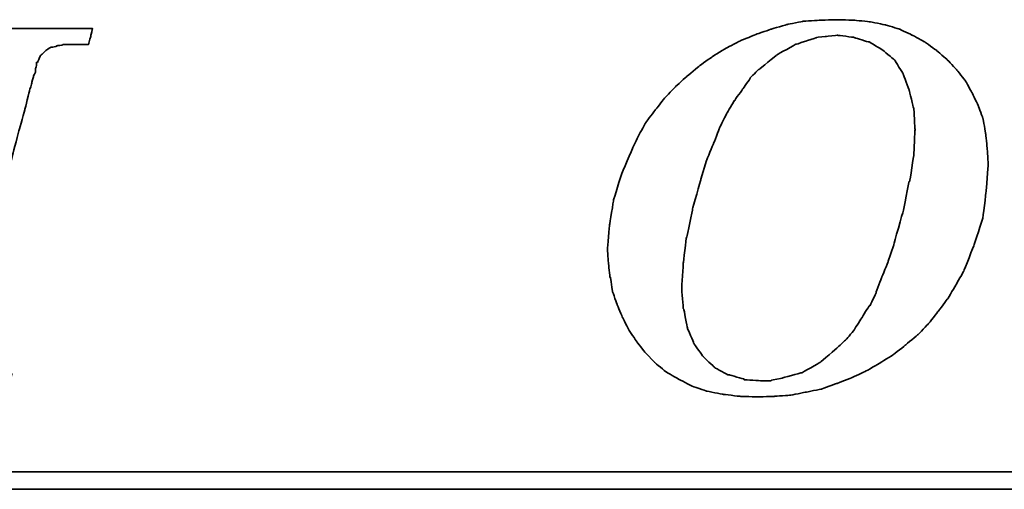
# Model space of a CAD drawing. Header units: millimetres. Extents: x 298 to 537, y -79 to -4.
# Tile 33 of 51: x 473.03 to 477.18, y -56.47 to -54.49. Entities that reach past the tile are written whole.
import ezdxf

# ---------------------------------------------------------------- set-up
doc = ezdxf.new("R2010")
doc.units = ezdxf.units.MM
doc.header["$LTSCALE"] = 0.1
doc.layers.add('DIM', color=4, linetype='CONTINUOUS')
doc.layers.add('layer 1', color=7, linetype='CONTINUOUS')

# ---------------------------------------------------------------- blocks, each defined once
blk = doc.blocks.new('TBI MOTION logo(完整正式版)')
at = {"layer": 'layer 1', "color": 22, "lineweight": 35}
for points, knots in [([(-11.34375, -6.98375), (-11.34375, -6.98375), (-10.91375, -7.43875), (-10.91375, -7.43875), (-10.91375, -7.43875), (-10.91375, -7.43875), (-10.38625, -7.87125), (-10.38625, -7.87125), (-10.38625, -7.87125), (-10.38625, -7.87125), (-9.81125, -8.20375), (-9.81125, -8.20375), (-9.81125, -8.20375), (-9.81125, -8.20375), (-9.21125, -8.51875), (-9.21125, -8.51875), (-9.21125, -8.51875), (-9.21125, -8.51875), (-8.51625, -8.75875), (-8.51625, -8.75875), (-8.51625, -8.75875), (-8.51625, -8.75875), (-7.77125, -8.90375), (-7.77125, -8.90375), (-7.77125, -8.90375), (-7.77125, -8.90375), (-6.97875, -8.99875), (-6.97875, -8.99875), (-6.97875, -8.99875), (-6.97875, -8.99875), (-6.14125, -9.02375), (-6.14125, -9.02375), (-6.14125, -9.02375), (-6.14125, -9.02375), (-5.37125, -8.99875), (-5.37125, -8.99875), (-5.37125, -8.99875), (-5.37125, -8.99875), (-4.65375, -8.94875), (-4.65375, -8.94875), (-4.65375, -8.94875), (-4.65375, -8.94875), (-3.93375, -8.80625), (-3.93375, -8.80625), (-3.93375, -8.80625), (-3.93375, -8.80625), (-3.21375, -8.66375), (-3.21375, -8.66375), (-3.21375, -8.66375), (-3.21375, -8.66375), (-2.49375, -8.39875), (-2.49375, -8.39875), (-2.49375, -8.39875), (-2.49375, -8.39875), (-1.79875, -8.13375), (-1.79875, -8.13375), (-1.79875, -8.13375), (-1.79875, -8.13375), (-1.17375, -7.84375), (-1.17375, -7.84375), (-1.17375, -7.84375), (-1.17375, -7.84375), (-0.52375, -7.46375), (-0.52375, -7.46375), (-0.52375, -7.46375), (-0.52375, -7.46375), (0.10124, -7.07875), (0.10124, -7.07875), (0.10124, -7.07875), (0.10124, -7.07875), (0.67625, -6.62375), (0.67625, -6.62375), (0.67625, -6.62375), (0.67625, -6.62375), (1.24874, -6.14375), (1.24874, -6.14375), (1.24874, -6.14375), (1.24874, -6.14375), (1.72874, -5.64125), (1.72874, -5.64125), (1.72874, -5.64125), (1.72874, -5.64125), (2.18624, -5.06375), (2.18624, -5.06375), (2.18624, -5.06375), (2.18624, -5.06375), (2.61625, -4.48874), (2.61625, -4.48874), (2.61625, -4.48874), (2.61625, -4.48874), (3.00125, -3.83874), (3.00125, -3.83874), (3.00125, -3.83874), (3.00125, -3.83874), (3.36124, -3.21374), (3.36124, -3.21374), (3.36124, -3.21374), (3.36124, -3.21374), (3.84374, -1.99125), (3.84374, -1.99125), (3.84374, -1.99125), (3.84374, -1.99125), (4.22625, -0.81875), (4.22625, -0.81875), (4.22625, -0.81875), (4.22625, -0.81875), (4.39125, 0.45624), (4.39125, 0.45624), (4.39125, 0.45624), (4.39125, 0.45624), (4.48874, 1.70124), (4.48874, 1.70124), (4.48874, 1.70124), (4.48874, 1.70124), (4.43874, 2.44625), (4.43874, 2.44625), (4.43874, 2.44625), (4.43874, 2.44625), (4.36874, 3.14125), (4.36874, 3.14125), (4.36874, 3.14125), (4.36874, 3.14125), (4.25125, 3.81125), (4.25125, 3.81125), (4.25125, 3.81125), (4.25125, 3.81125), (4.03124, 4.41125), (4.03124, 4.41125), (4.03124, 4.41125), (4.03124, 4.41125), (3.74374, 5.01125), (3.74374, 5.01125), (3.74374, 5.01125), (3.74374, 5.01125), (3.43124, 5.58875), (3.43124, 5.58875), (3.43124, 5.58875), (3.43124, 5.58875), (3.02625, 6.09125), (3.02625, 6.09125), (3.02625, 6.09125), (3.02625, 6.09125), (2.59374, 6.54875), (2.59374, 6.54875), (2.59374, 6.54875), (2.59374, 6.54875), (2.09124, 6.98125), (2.09124, 6.98125), (2.09124, 6.98125), (2.09124, 6.98125), (1.56124, 7.36625), (1.56124, 7.36625), (1.56124, 7.36625), (1.56124, 7.36625), (0.98624, 7.67625), (0.98624, 7.67625), (0.98624, 7.67625), (0.98624, 7.67625), (0.38624, 7.96375), (0.38624, 7.96375), (0.38624, 7.96375), (0.38624, 7.96375), (-0.25875, 8.15625), (-0.25875, 8.15625), (-0.25875, 8.15625), (-0.25875, 8.15625), (-0.98125, 8.30125), (-0.98125, 8.30125), (-0.98125, 8.30125), (-0.98125, 8.30125), (-1.70124, 8.37125), (-1.70124, 8.37125), (-1.70124, 8.37125), (-1.70124, 8.37125), (-2.49375, 8.39624), (-2.49375, 8.39624), (-2.49375, 8.39624), (-2.49375, 8.39624), (-3.28625, 8.37125), (-3.28625, 8.37125), (-3.28625, 8.37125), (-3.28625, 8.37125), (-4.05125, 8.32125), (-4.05125, 8.32125), (-4.05125, 8.32125), (-4.05125, 8.32125), (-4.77375, 8.18125), (-4.77375, 8.18125), (-4.77375, 8.18125), (-4.77375, 8.18125), (-5.51625, 7.96375), (-5.51625, 7.96375), (-5.51625, 7.96375), (-5.51625, 7.96375), (-6.21125, 7.72625), (-6.21125, 7.72625), (-6.21125, 7.72625), (-6.21125, 7.72625), (-6.92875, 7.43625), (-6.92875, 7.43625), (-6.92875, 7.43625), (-6.92875, 7.43625), (-7.57875, 7.10125), (-7.57875, 7.10125), (-7.57875, 7.10125), (-7.57875, 7.10125), (-8.24875, 6.69125), (-8.24875, 6.69125), (-8.24875, 6.69125), (-8.24875, 6.69125), (-8.84875, 6.26125), (-8.84875, 6.26125), (-8.84875, 6.26125), (-8.84875, 6.26125), (-9.42625, 5.78125), (-9.42625, 5.78125), (-9.42625, 5.78125), (-9.42625, 5.78125), (-9.95375, 5.30125), (-9.95375, 5.30125), (-9.95375, 5.30125), (-9.95375, 5.30125), (-10.43375, 4.79624), (-10.43375, 4.79624), (-10.43375, 4.79624), (-10.43375, 4.79624), (-10.88875, 4.22125), (-10.88875, 4.22125), (-10.88875, 4.22125), (-10.88875, 4.22125), (-11.29875, 3.69375), (-11.29875, 3.69375), (-11.29875, 3.69375), (-11.29875, 3.69375), (-11.63375, 3.09125), (-11.63375, 3.09125), (-11.63375, 3.09125), (-11.63375, 3.09125), (-11.91875, 2.49625), (-11.91875, 2.49625), (-11.91875, 2.49625), (-11.91875, 2.49625), (-12.44875, 1.24625), (-12.44875, 1.24625), (-12.44875, 1.24625), (-12.44875, 1.24625), (-12.80875, 0.06874), (-12.80875, 0.06874), (-12.80875, 0.06874), (-12.80875, 0.06874), (-12.99875, -1.07875), (-12.99875, -1.07875), (-12.99875, -1.07875), (-12.99875, -1.07875), (-13.09375, -2.18375), (-13.09375, -2.18375), (-13.09375, -2.18375), (-13.09375, -2.18375), (-13.04875, -2.85375), (-13.04875, -2.85375), (-13.04875, -2.85375), (-13.04875, -2.85375), (-12.97375, -3.50375), (-12.97375, -3.50375), (-12.97375, -3.50375), (-12.97375, -3.50375), (-12.95375, -3.50375), (-12.95375, -3.50375), (-12.95375, -3.50375), (-12.95375, -3.50375), (-12.85375, -4.17375), (-12.85375, -4.17375), (-12.85375, -4.17375), (-12.85375, -4.17375), (-12.63875, -4.77624), (-12.63875, -4.77624), (-12.63875, -4.77624), (-12.63875, -4.77624), (-12.39875, -5.35125), (-12.39875, -5.35125), (-12.39875, -5.35125), (-12.39875, -5.35125), (-12.11375, -5.92875), (-12.11375, -5.92875), (-12.11375, -5.92875), (-12.11375, -5.92875), (-11.75375, -6.45375), (-11.75375, -6.45375), (-11.75375, -6.45375), (-11.75375, -6.45375), (-11.34375, -6.98375), (-11.34375, -6.98375)], [0, 0, 0, 0, 0.01369863, 0.01369863, 0.01369863, 0.01369864, 0.02739726, 0.02739726, 0.02739726, 0.02739727, 0.04109589, 0.04109589, 0.04109589, 0.0410959, 0.05479452, 0.05479452, 0.05479452, 0.05479453, 0.06849315, 0.06849315, 0.06849315, 0.06849316, 0.08219178, 0.08219178, 0.08219178, 0.08219179, 0.09589041, 0.09589041, 0.09589041, 0.09589042, 0.10958904, 0.10958904, 0.10958904, 0.10958905, 0.12328767, 0.12328767, 0.12328767, 0.12328768, 0.1369863, 0.1369863, 0.1369863, 0.13698631, 0.15068493, 0.15068493, 0.15068493, 0.15068494, 0.16438356, 0.16438356, 0.16438356, 0.16438357, 0.17808219, 0.17808219, 0.17808219, 0.1780822, 0.19178082, 0.19178082, 0.19178082, 0.19178083, 0.20547945, 0.20547945, 0.20547945, 0.20547946, 0.21917808, 0.21917808, 0.21917808, 0.21917809, 0.23287671, 0.23287671, 0.23287671, 0.23287672, 0.24657534, 0.24657534, 0.24657534, 0.24657535, 0.26027397, 0.26027397, 0.26027397, 0.26027398, 0.2739726, 0.2739726, 0.2739726, 0.27397261, 0.28767123, 0.28767123, 0.28767123, 0.28767124, 0.30136986, 0.30136986, 0.30136986, 0.30136987, 0.31506849, 0.31506849, 0.31506849, 0.3150685, 0.32876712, 0.32876712, 0.32876712, 0.32876713, 0.34246575, 0.34246575, 0.34246575, 0.34246576, 0.35616438, 0.35616438, 0.35616438, 0.35616439, 0.36986301, 0.36986301, 0.36986301, 0.36986302, 0.38356164, 0.38356164, 0.38356164, 0.38356165, 0.39726027, 0.39726027, 0.39726027, 0.39726028, 0.4109589, 0.4109589, 0.4109589, 0.41095891, 0.42465753, 0.42465753, 0.42465753, 0.42465754, 0.43835616, 0.43835616, 0.43835616, 0.43835617, 0.45205479, 0.45205479, 0.45205479, 0.4520548, 0.46575342, 0.46575342, 0.46575342, 0.46575343, 0.47945205, 0.47945205, 0.47945205, 0.47945206, 0.49315068, 0.49315068, 0.49315068, 0.49315069, 0.50684932, 0.50684932, 0.50684932, 0.50684933, 0.52054795, 0.52054795, 0.52054795, 0.52054796, 0.53424658, 0.53424658, 0.53424658, 0.53424659, 0.54794521, 0.54794521, 0.54794521, 0.54794522, 0.56164384, 0.56164384, 0.56164384, 0.56164385, 0.57534247, 0.57534247, 0.57534247, 0.57534248, 0.5890411, 0.5890411, 0.5890411, 0.58904111, 0.60273973, 0.60273973, 0.60273973, 0.60273974, 0.61643836, 0.61643836, 0.61643836, 0.61643837, 0.63013699, 0.63013699, 0.63013699, 0.630137, 0.64383562, 0.64383562, 0.64383562, 0.64383563, 0.65753425, 0.65753425, 0.65753425, 0.65753426, 0.67123288, 0.67123288, 0.67123288, 0.67123289, 0.68493151, 0.68493151, 0.68493151, 0.68493152, 0.69863014, 0.69863014, 0.69863014, 0.69863015, 0.71232877, 0.71232877, 0.71232877, 0.71232878, 0.7260274, 0.7260274, 0.7260274, 0.72602741, 0.73972603, 0.73972603, 0.73972603, 0.73972604, 0.75342466, 0.75342466, 0.75342466, 0.75342467, 0.76712329, 0.76712329, 0.76712329, 0.7671233, 0.78082192, 0.78082192, 0.78082192, 0.78082193, 0.79452055, 0.79452055, 0.79452055, 0.79452056, 0.80821918, 0.80821918, 0.80821918, 0.80821919, 0.82191781, 0.82191781, 0.82191781, 0.82191782, 0.83561644, 0.83561644, 0.83561644, 0.83561645, 0.84931507, 0.84931507, 0.84931507, 0.84931508, 0.8630137, 0.8630137, 0.8630137, 0.86301371, 0.87671233, 0.87671233, 0.87671233, 0.87671234, 0.89041096, 0.89041096, 0.89041096, 0.89041097, 0.90410959, 0.90410959, 0.90410959, 0.9041096, 0.91780822, 0.91780822, 0.91780822, 0.91780823, 0.93150685, 0.93150685, 0.93150685, 0.93150686, 0.94520548, 0.94520548, 0.94520548, 0.94520549, 0.95890411, 0.95890411, 0.95890411, 0.95890412, 0.97260274, 0.97260274, 0.97260274, 0.97260275, 0.98630137, 0.98630137, 0.98630137, 0.98630138, 1, 1, 1, 1]), ([(-40.59125, -7.94375), (-40.59125, -7.94375), (-40.97375, -7.94375), (-40.97375, -7.94375), (-40.97375, -7.94375), (-40.97375, -7.94375), (-41.38125, -7.94375), (-41.38125, -7.94375), (-41.38125, -7.94375), (-41.38125, -7.94375), (-41.54875, -7.94375), (-41.54875, -7.94375), (-41.54875, -7.94375), (-41.54875, -7.94375), (-41.59875, -7.94375), (-41.59875, -7.94375), (-41.59875, -7.94375), (-41.59875, -7.94375), (-41.88375, -7.94375), (-41.88375, -7.94375), (-41.88375, -7.94375), (-41.88375, -7.94375), (-41.90875, -7.91875), (-41.90875, -7.91875), (-41.90875, -7.91875), (-41.90875, -7.91875), (-42.19875, -7.87125), (-42.19875, -7.87125), (-42.19875, -7.87125), (-42.19875, -7.87125), (-42.43875, -7.82375), (-42.43875, -7.82375), (-42.43875, -7.82375), (-42.43875, -7.82375), (-42.45875, -7.82375), (-42.45875, -7.82375), (-42.45875, -7.82375), (-42.45875, -7.82375), (-42.48625, -7.82375), (-42.48625, -7.82375), (-42.48625, -7.82375), (-42.48625, -7.82375), (-42.67625, -7.72375), (-42.67625, -7.72375), (-42.67625, -7.72375), (-42.67625, -7.72375), (-42.70125, -7.70375), (-42.70125, -7.70375), (-42.70125, -7.70375), (-42.70125, -7.70375), (-42.72375, -7.67875), (-42.72375, -7.67875), (-42.72375, -7.67875), (-42.72375, -7.67875), (-42.86875, -7.48875), (-42.86875, -7.48875), (-42.86875, -7.48875), (-42.86875, -7.48875), (-42.89375, -7.43875), (-42.89375, -7.43875), (-42.89375, -7.43875), (-42.89375, -7.43875), (-42.91875, -7.38875), (-42.91875, -7.38875), (-42.91875, -7.38875), (-42.91875, -7.38875), (-42.93875, -7.12875), (-42.93875, -7.12875), (-42.93875, -7.12875), (-42.93875, -7.12875), (-42.96375, -7.10375), (-42.96375, -7.10375), (-42.96375, -7.10375), (-42.96375, -7.10375), (-42.96375, -7.05375), (-42.96375, -7.05375), (-42.96375, -7.05375), (-42.96375, -7.05375), (-42.96375, -7.00875), (-42.96375, -7.00875), (-42.96375, -7.00875), (-42.96375, -7.00875), (-42.91875, -6.69625), (-42.91875, -6.69625), (-42.91875, -6.69625), (-42.91875, -6.69625), (-42.91875, -6.62375), (-42.91875, -6.62375), (-42.91875, -6.62375), (-42.91875, -6.62375), (-42.91875, -6.59625), (-42.91875, -6.59625), (-42.91875, -6.59625), (-42.91875, -6.59625), (-42.91875, -6.57375), (-42.91875, -6.57375), (-42.91875, -6.57375), (-42.91875, -6.57375), (-42.91875, -6.52875), (-42.91875, -6.52875), (-42.91875, -6.52875), (-42.91875, -6.52875), (-42.89375, -6.50375), (-42.89375, -6.50375), (-42.89375, -6.50375), (-42.89375, -6.50375), (-42.84375, -6.38375), (-42.84375, -6.38375), (-42.84375, -6.38375), (-42.84375, -6.38375), (-42.84375, -6.35875), (-42.84375, -6.35875), (-42.84375, -6.35875), (-42.84375, -6.35875), (-42.74625, -6.14375), (-42.74625, -6.14375), (-42.74625, -6.14375), (-42.74625, -6.14375), (-42.70125, -5.85375), (-42.70125, -5.85375), (-42.70125, -5.85375), (-42.70125, -5.85375), (-42.60375, -5.47125), (-42.60375, -5.47125), (-42.60375, -5.47125), (-42.60375, -5.47125), (-42.60375, -5.44875), (-42.60375, -5.44875), (-42.60375, -5.44875), (-42.60375, -5.44875), (-42.38875, -4.67875), (-42.38875, -4.67875), (-42.38875, -4.67875), (-42.38875, -4.67875), (-42.36375, -4.65375), (-42.36375, -4.65375), (-42.36375, -4.65375), (-42.36375, -4.65375), (-42.12375, -3.69625), (-42.12375, -3.69625), (-42.12375, -3.69625), (-42.12375, -3.69625), (-42.12375, -3.67374), (-42.12375, -3.67374), (-42.12375, -3.67374), (-42.12375, -3.67374), (-41.78875, -2.59374), (-41.78875, -2.59374), (-41.78875, -2.59374), (-41.78875, -2.59374), (-41.18875, -0.19375), (-41.18875, -0.19375), (-41.18875, -0.19375), (-41.18875, -0.19375), (-40.54375, 2.20624), (-40.54375, 2.20624), (-40.54375, 2.20624), (-40.54375, 2.20624), (-40.25375, 3.30875), (-40.25375, 3.30875), (-40.25375, 3.30875), (-40.25375, 3.30875), (-39.98875, 4.27125), (-39.98875, 4.27125), (-39.98875, 4.27125), (-39.98875, 4.27125), (-39.77375, 5.13125), (-39.77375, 5.13125), (-39.77375, 5.13125), (-39.77375, 5.13125), (-39.67875, 5.47125), (-39.67875, 5.47125), (-39.67875, 5.47125), (-39.67875, 5.47125), (-39.60375, 5.75625), (-39.60375, 5.75625), (-39.60375, 5.75625), (-39.60375, 5.75625), (-39.60375, 5.78125), (-39.60375, 5.78125), (-39.60375, 5.78125), (-39.60375, 5.78125), (-39.50875, 5.97125), (-39.50875, 5.97125), (-39.50875, 5.97125), (-39.50875, 5.97125), (-39.50875, 6.13875), (-39.50875, 6.13875), (-39.50875, 6.13875), (-39.50875, 6.13875), (-39.48625, 6.16625), (-39.48625, 6.16625), (-39.48625, 6.16625), (-39.48625, 6.16625), (-39.46125, 6.28625), (-39.46125, 6.28625), (-39.46125, 6.28625), (-39.46125, 6.28625), (-39.46125, 6.42625), (-39.46125, 6.42625), (-39.46125, 6.42625), (-39.46125, 6.42625), (-39.41375, 6.42625), (-39.41375, 6.42625), (-39.41375, 6.42625), (-39.41375, 6.42625), (-39.29375, 6.69125), (-39.29375, 6.69125), (-39.29375, 6.69125), (-39.29375, 6.69125), (-39.26875, 6.74125), (-39.26875, 6.74125), (-39.26875, 6.74125), (-39.26875, 6.74125), (-39.24375, 6.76625), (-39.24375, 6.76625), (-39.24375, 6.76625), (-39.24375, 6.76625), (-38.98375, 7.00624), (-38.98375, 7.00624), (-38.98375, 7.00624), (-38.98375, 7.00624), (-38.95625, 7.02624), (-38.95625, 7.02624), (-38.95625, 7.02624), (-38.95625, 7.02624), (-38.78875, 7.12624), (-38.78875, 7.12624), (-38.78875, 7.12624), (-38.78875, 7.12624), (-38.76375, 7.12624), (-38.76375, 7.12624), (-38.76375, 7.12624), (-38.76375, 7.12624), (-38.74375, 7.12624), (-38.74375, 7.12624), (-38.74375, 7.12624), (-38.74375, 7.12624), (-38.52875, 7.17125), (-38.52875, 7.17125), (-38.52875, 7.17125), (-38.52875, 7.17125), (-38.52875, 7.19624), (-38.52875, 7.19624), (-38.52875, 7.19624), (-38.52875, 7.19624), (-38.50375, 7.19624), (-38.50375, 7.19624), (-38.50375, 7.19624), (-38.50375, 7.19624), (-38.26125, 7.21875), (-38.26125, 7.21875), (-38.26125, 7.21875), (-38.26125, 7.21875), (-38.23875, 7.24624), (-38.23875, 7.24624), (-38.23875, 7.24624), (-38.23875, 7.24624), (-38.21625, 7.24624), (-38.21625, 7.24624), (-38.21625, 7.24624), (-38.21625, 7.24624), (-38.18875, 7.24624), (-38.18875, 7.24624), (-38.18875, 7.24624), (-38.18875, 7.24624), (-37.90375, 7.24624), (-37.90375, 7.24624), (-37.90375, 7.24624), (-37.90375, 7.24624), (-37.85375, 7.24624), (-37.85375, 7.24624), (-37.85375, 7.24624), (-37.85375, 7.24624), (-37.75875, 7.24624), (-37.75875, 7.24624), (-37.75875, 7.24624), (-37.75875, 7.24624), (-37.42375, 7.24624), (-37.42375, 7.24624), (-37.42375, 7.24624), (-37.42375, 7.24624), (-37.08875, 7.24624), (-37.08875, 7.24624), (-37.08875, 7.24624), (-37.08875, 7.24624), (-37.06375, 7.24624), (-37.06375, 7.24624), (-37.06375, 7.24624), (-37.06375, 7.24624), (-37.06375, 7.26624), (-37.06375, 7.26624), (-37.06375, 7.26624), (-37.06375, 7.26624), (-37.03875, 7.29125), (-37.03875, 7.29125), (-37.03875, 7.29125), (-37.03875, 7.29125), (-37.03875, 7.31625), (-37.03875, 7.31625), (-37.03875, 7.31625), (-37.03875, 7.31625), (-36.94125, 7.67625), (-36.94125, 7.67625), (-36.94125, 7.67625), (-36.94125, 7.67625), (-36.86875, 7.98625), (-36.86875, 7.98625), (-36.86875, 7.98625), (-36.86875, 7.98625), (-36.98875, 7.98625), (-36.98875, 7.98625), (-36.98875, 7.98625), (-36.98875, 7.98625), (-37.42375, 7.98625), (-37.42375, 7.98625), (-37.42375, 7.98625), (-37.42375, 7.98625), (-37.94875, 7.98625), (-37.94875, 7.98625), (-37.94875, 7.98625), (-37.94875, 7.98625), (-38.57375, 7.98625), (-38.57375, 7.98625), (-38.57375, 7.98625), (-38.57375, 7.98625), (-39.29375, 7.98625), (-39.29375, 7.98625), (-39.29375, 7.98625), (-39.29375, 7.98625), (-40.82875, 7.98625), (-40.82875, 7.98625), (-40.82875, 7.98625), (-40.82875, 7.98625), (-42.36375, 7.98625), (-42.36375, 7.98625), (-42.36375, 7.98625), (-42.36375, 7.98625), (-43.08375, 7.98625), (-43.08375, 7.98625), (-43.08375, 7.98625), (-43.08375, 7.98625), (-43.70875, 7.98625), (-43.70875, 7.98625), (-43.70875, 7.98625), (-43.70875, 7.98625), (-44.23375, 7.98625), (-44.23375, 7.98625), (-44.23375, 7.98625), (-44.23375, 7.98625), (-44.66875, 7.98625), (-44.66875, 7.98625), (-44.66875, 7.98625), (-44.66875, 7.98625), (-44.88375, 7.98625), (-44.88375, 7.98625), (-44.88375, 7.98625), (-44.88375, 7.98625), (-44.90875, 7.94125), (-44.90875, 7.94125), (-44.90875, 7.94125), (-44.90875, 7.94125), (-44.90875, 7.91625), (-44.90875, 7.91625), (-44.90875, 7.91625), (-44.90875, 7.91625), (-45.00375, 7.55625), (-45.00375, 7.55625), (-45.00375, 7.55625), (-45.00375, 7.55625), (-45.05375, 7.24624), (-45.05375, 7.24624), (-45.05375, 7.24624), (-45.05375, 7.24624), (-44.61875, 7.24624), (-44.61875, 7.24624), (-44.61875, 7.24624), (-44.61875, 7.24624), (-44.11375, 7.24624), (-44.11375, 7.24624), (-44.11375, 7.24624), (-44.11375, 7.24624), (-43.99375, 7.24624), (-43.99375, 7.24624), (-43.99375, 7.24624), (-43.99375, 7.24624), (-43.94625, 7.24624), (-43.94625, 7.24624), (-43.94625, 7.24624), (-43.94625, 7.24624), (-43.92374, 7.24624), (-43.92374, 7.24624), (-43.92374, 7.24624), (-43.92374, 7.24624), (-43.65875, 7.24624), (-43.65875, 7.24624), (-43.65875, 7.24624), (-43.65875, 7.24624), (-43.63875, 7.21875), (-43.63875, 7.21875), (-43.63875, 7.21875), (-43.63875, 7.21875), (-43.46875, 7.19624), (-43.46875, 7.19624), (-43.46875, 7.19624), (-43.46875, 7.19624), (-43.39875, 7.19624), (-43.39875, 7.19624), (-43.39875, 7.19624), (-43.39875, 7.19624), (-43.37125, 7.17125), (-43.37125, 7.17125), (-43.37125, 7.17125), (-43.37125, 7.17125), (-43.34875, 7.17125), (-43.34875, 7.17125), (-43.34875, 7.17125), (-43.34875, 7.17125), (-43.20375, 7.12624), (-43.20375, 7.12624), (-43.20375, 7.12624), (-43.20375, 7.12624), (-43.05875, 7.07624), (-43.05875, 7.07624), (-43.05875, 7.07624), (-43.05875, 7.07624), (-43.01375, 7.07624), (-43.01375, 7.07624), (-43.01375, 7.07624), (-43.01375, 7.07624), (-42.98875, 7.02624), (-42.98875, 7.02624), (-42.98875, 7.02624), (-42.98875, 7.02624), (-42.79875, 6.86125), (-42.79875, 6.86125), (-42.79875, 6.86125), (-42.79875, 6.86125), (-42.77375, 6.81125), (-42.77375, 6.81125), (-42.77375, 6.81125), (-42.77375, 6.81125), (-42.74625, 6.76625), (-42.74625, 6.76625), (-42.74625, 6.76625), (-42.74625, 6.76625), (-42.72375, 6.47625), (-42.72375, 6.47625), (-42.72375, 6.47625), (-42.72375, 6.47625), (-42.70125, 6.45124), (-42.70125, 6.45124), (-42.70125, 6.45124), (-42.70125, 6.45124), (-42.70125, 6.42625), (-42.70125, 6.42625), (-42.70125, 6.42625), (-42.70125, 6.42625), (-42.72375, 6.40625), (-42.72375, 6.40625), (-42.72375, 6.40625), (-42.72375, 6.40625), (-42.74625, 5.97125), (-42.74625, 5.97125), (-42.74625, 5.97125), (-42.74625, 5.97125), (-42.74625, 5.94625), (-42.74625, 5.94625), (-42.74625, 5.94625), (-42.74625, 5.94625), (-42.74625, 5.92625), (-42.74625, 5.92625), (-42.74625, 5.92625), (-42.74625, 5.92625), (-42.77375, 5.87625), (-42.77375, 5.87625), (-42.77375, 5.87625), (-42.77375, 5.87625), (-42.81875, 5.80625), (-42.81875, 5.80625), (-42.81875, 5.80625), (-42.81875, 5.80625), (-42.86875, 5.63625), (-42.86875, 5.63625), (-42.86875, 5.63625), (-42.86875, 5.63625), (-42.91875, 5.39625), (-42.91875, 5.39625), (-42.91875, 5.39625), (-42.91875, 5.39625), (-42.91875, 5.37124), (-42.91875, 5.37124), (-42.91875, 5.37124), (-42.91875, 5.37124), (-43.01375, 5.10874), (-43.01375, 5.10874), (-43.01375, 5.10874), (-43.01375, 5.10874), (-43.10875, 4.77124), (-43.10875, 4.77124), (-43.10875, 4.77124), (-43.10875, 4.77124), (-43.29875, 3.95625), (-43.29875, 3.95625), (-43.29875, 3.95625), (-43.29875, 3.95625), (-43.58875, 2.95125), (-43.58875, 2.95125), (-43.58875, 2.95125), (-43.58875, 2.95125), (-43.87375, 1.87125), (-43.87375, 1.87125), (-43.87375, 1.87125), (-43.87375, 1.87125), (-44.52625, -0.50374), (-44.52625, -0.50374), (-44.52625, -0.50374), (-44.52625, -0.50374), (-45.14875, -2.85375), (-45.14875, -2.85375), (-45.14875, -2.85375), (-45.14875, -2.85375), (-45.43375, -3.95875), (-45.43375, -3.95875), (-45.43375, -3.95875), (-45.43375, -3.95875), (-45.69875, -4.96875), (-45.69875, -4.96875), (-45.69875, -4.96875), (-45.69875, -4.96875), (-45.91375, -5.78375), (-45.91375, -5.78375), (-45.91375, -5.78375), (-45.91375, -5.78375), (-46.01375, -6.11875), (-46.01375, -6.11875), (-46.01375, -6.11875), (-46.01375, -6.11875), (-46.01375, -6.14375), (-46.01375, -6.14375), (-46.01375, -6.14375), (-46.01375, -6.14375), (-46.10875, -6.40875), (-46.10875, -6.40875), (-46.10875, -6.40875), (-46.10875, -6.40875), (-46.15375, -6.64875), (-46.15375, -6.64875), (-46.15375, -6.64875), (-46.15375, -6.64875), (-46.20375, -6.83875), (-46.20375, -6.83875), (-46.20375, -6.83875), (-46.20375, -6.83875), (-46.22875, -6.93375), (-46.22875, -6.93375), (-46.22875, -6.93375), (-46.22875, -6.93375), (-46.22875, -7.07875), (-46.22875, -7.07875), (-46.22875, -7.07875), (-46.22875, -7.07875), (-46.27375, -7.07875), (-46.27375, -7.07875), (-46.27375, -7.07875), (-46.27375, -7.07875), (-46.39375, -7.34375), (-46.39375, -7.34375), (-46.39375, -7.34375), (-46.39375, -7.34375), (-46.39375, -7.36875), (-46.39375, -7.36875), (-46.39375, -7.36875), (-46.39375, -7.36875), (-46.42125, -7.38875), (-46.42125, -7.38875), (-46.42125, -7.38875), (-46.42125, -7.38875), (-46.68375, -7.67875), (-46.68375, -7.67875), (-46.68375, -7.67875), (-46.68375, -7.67875), (-46.70875, -7.70375), (-46.70875, -7.70375), (-46.70875, -7.70375), (-46.70875, -7.70375), (-46.75375, -7.72375), (-46.75375, -7.72375), (-46.75375, -7.72375), (-46.75375, -7.72375), (-47.08875, -7.87125), (-47.08875, -7.87125), (-47.08875, -7.87125), (-47.08875, -7.87125), (-47.11625, -7.87125), (-47.11625, -7.87125), (-47.11625, -7.87125), (-47.11625, -7.87125), (-47.13875, -7.89375), (-47.13875, -7.89375), (-47.13875, -7.89375), (-47.13875, -7.89375), (-47.56875, -7.91875), (-47.56875, -7.91875), (-47.56875, -7.91875), (-47.56875, -7.91875), (-47.59625, -7.94375), (-47.59625, -7.94375), (-47.59625, -7.94375), (-47.59625, -7.94375), (-47.64375, -7.94375), (-47.64375, -7.94375), (-47.64375, -7.94375), (-47.64375, -7.94375), (-47.73625, -7.94375), (-47.73625, -7.94375), (-47.73625, -7.94375), (-47.73625, -7.94375), (-48.07375, -7.94375), (-48.07375, -7.94375), (-48.07375, -7.94375), (-48.07375, -7.94375), (-48.36125, -7.94375), (-48.36125, -7.94375), (-48.36125, -7.94375), (-48.36125, -7.94375), (-48.36125, -7.96625), (-48.36125, -7.96625), (-48.36125, -7.96625), (-48.36125, -7.96625), (-48.36125, -7.99125), (-48.36125, -7.99125), (-48.36125, -7.99125), (-48.36125, -7.99125), (-48.38875, -8.01375), (-48.38875, -8.01375), (-48.38875, -8.01375), (-48.38875, -8.01375), (-48.50875, -8.34875), (-48.50875, -8.34875), (-48.50875, -8.34875), (-48.50875, -8.34875), (-48.55375, -8.68625), (-48.55375, -8.68625), (-48.55375, -8.68625), (-48.55375, -8.68625), (-48.45875, -8.68625), (-48.45875, -8.68625), (-48.45875, -8.68625), (-48.45875, -8.68625), (-48.07375, -8.68625), (-48.07375, -8.68625), (-48.07375, -8.68625), (-48.07375, -8.68625), (-47.52375, -8.68625), (-47.52375, -8.68625), (-47.52375, -8.68625), (-47.52375, -8.68625), (-46.92375, -8.68625), (-46.92375, -8.68625), (-46.92375, -8.68625), (-46.92375, -8.68625), (-46.25375, -8.68625), (-46.25375, -8.68625), (-46.25375, -8.68625), (-46.25375, -8.68625), (-46.20375, -8.68625), (-46.20375, -8.68625), (-46.20375, -8.68625), (-46.20375, -8.68625), (-44.71375, -8.68625), (-44.71375, -8.68625), (-44.71375, -8.68625), (-44.71375, -8.68625), (-43.22875, -8.68625), (-43.22875, -8.68625), (-43.22875, -8.68625), (-43.22875, -8.68625), (-42.55875, -8.68625), (-42.55875, -8.68625), (-42.55875, -8.68625), (-42.55875, -8.68625), (-42.50875, -8.68625), (-42.50875, -8.68625), (-42.50875, -8.68625), (-42.50875, -8.68625), (-41.93375, -8.68625), (-41.93375, -8.68625), (-41.93375, -8.68625), (-41.93375, -8.68625), (-41.38125, -8.68625), (-41.38125, -8.68625), (-41.38125, -8.68625), (-41.38125, -8.68625), (-40.97375, -8.68625), (-40.97375, -8.68625), (-40.97375, -8.68625), (-40.97375, -8.68625), (-40.78125, -8.68625), (-40.78125, -8.68625), (-40.78125, -8.68625), (-40.78125, -8.68625), (-40.78125, -8.63875), (-40.78125, -8.63875), (-40.78125, -8.63875), (-40.78125, -8.63875), (-40.75875, -8.63875), (-40.75875, -8.63875), (-40.75875, -8.63875), (-40.75875, -8.63875), (-40.66375, -8.27875), (-40.66375, -8.27875), (-40.66375, -8.27875), (-40.66375, -8.27875), (-40.59125, -7.94375), (-40.59125, -7.94375)], [0, 0, 0, 0, 0.00558659, 0.00558659, 0.00558659, 0.0055866, 0.01117318, 0.01117318, 0.01117318, 0.01117319, 0.01675978, 0.01675978, 0.01675978, 0.01675979, 0.02234637, 0.02234637, 0.02234637, 0.02234638, 0.02793296, 0.02793296, 0.02793296, 0.02793297, 0.03351955, 0.03351955, 0.03351955, 0.03351956, 0.03910615, 0.03910615, 0.03910615, 0.03910616, 0.04469274, 0.04469274, 0.04469274, 0.04469275, 0.05027933, 0.05027933, 0.05027933, 0.05027934, 0.05586592, 0.05586592, 0.05586592, 0.05586593, 0.06145251, 0.06145251, 0.06145251, 0.06145252, 0.06703911, 0.06703911, 0.06703911, 0.06703912, 0.0726257, 0.0726257, 0.0726257, 0.07262571, 0.07821229, 0.07821229, 0.07821229, 0.0782123, 0.08379888, 0.08379888, 0.08379888, 0.08379889, 0.08938547, 0.08938547, 0.08938547, 0.08938548, 0.09497207, 0.09497207, 0.09497207, 0.09497208, 0.10055866, 0.10055866, 0.10055866, 0.10055867, 0.10614525, 0.10614525, 0.10614525, 0.10614526, 0.11173184, 0.11173184, 0.11173184, 0.11173185, 0.11731844, 0.11731844, 0.11731844, 0.11731845, 0.12290503, 0.12290503, 0.12290503, 0.12290504, 0.12849162, 0.12849162, 0.12849162, 0.12849163, 0.13407821, 0.13407821, 0.13407821, 0.13407822, 0.1396648, 0.1396648, 0.1396648, 0.13966481, 0.1452514, 0.1452514, 0.1452514, 0.14525141, 0.15083799, 0.15083799, 0.15083799, 0.150838, 0.15642458, 0.15642458, 0.15642458, 0.15642459, 0.16201117, 0.16201117, 0.16201117, 0.16201118, 0.16759777, 0.16759777, 0.16759777, 0.16759778, 0.17318436, 0.17318436, 0.17318436, 0.17318437, 0.17877095, 0.17877095, 0.17877095, 0.17877096, 0.18435754, 0.18435754, 0.18435754, 0.18435755, 0.18994413, 0.18994413, 0.18994413, 0.18994414, 0.19553073, 0.19553073, 0.19553073, 0.19553074, 0.20111732, 0.20111732, 0.20111732, 0.20111733, 0.20670391, 0.20670391, 0.20670391, 0.20670392, 0.2122905, 0.2122905, 0.2122905, 0.21229051, 0.21787709, 0.21787709, 0.21787709, 0.2178771, 0.22346369, 0.22346369, 0.22346369, 0.2234637, 0.22905028, 0.22905028, 0.22905028, 0.22905029, 0.23463687, 0.23463687, 0.23463687, 0.23463688, 0.24022346, 0.24022346, 0.24022346, 0.24022347, 0.24581006, 0.24581006, 0.24581006, 0.24581007, 0.25139665, 0.25139665, 0.25139665, 0.25139666, 0.25698324, 0.25698324, 0.25698324, 0.25698325, 0.26256983, 0.26256983, 0.26256983, 0.26256984, 0.26815642, 0.26815642, 0.26815642, 0.26815643, 0.27374302, 0.27374302, 0.27374302, 0.27374303, 0.27932961, 0.27932961, 0.27932961, 0.27932962, 0.2849162, 0.2849162, 0.2849162, 0.28491621, 0.29050279, 0.29050279, 0.29050279, 0.2905028, 0.29608939, 0.29608939, 0.29608939, 0.2960894, 0.30167598, 0.30167598, 0.30167598, 0.30167599, 0.30726257, 0.30726257, 0.30726257, 0.30726258, 0.31284916, 0.31284916, 0.31284916, 0.31284917, 0.31843575, 0.31843575, 0.31843575, 0.31843576, 0.32402235, 0.32402235, 0.32402235, 0.32402236, 0.32960894, 0.32960894, 0.32960894, 0.32960895, 0.33519553, 0.33519553, 0.33519553, 0.33519554, 0.34078212, 0.34078212, 0.34078212, 0.34078213, 0.34636872, 0.34636872, 0.34636872, 0.34636873, 0.35195531, 0.35195531, 0.35195531, 0.35195532, 0.3575419, 0.3575419, 0.3575419, 0.35754191, 0.36312849, 0.36312849, 0.36312849, 0.3631285, 0.36871508, 0.36871508, 0.36871508, 0.36871509, 0.37430168, 0.37430168, 0.37430168, 0.37430169, 0.37988827, 0.37988827, 0.37988827, 0.37988828, 0.38547486, 0.38547486, 0.38547486, 0.38547487, 0.39106145, 0.39106145, 0.39106145, 0.39106146, 0.39664804, 0.39664804, 0.39664804, 0.39664805, 0.40223464, 0.40223464, 0.40223464, 0.40223465, 0.40782123, 0.40782123, 0.40782123, 0.40782124, 0.41340782, 0.41340782, 0.41340782, 0.41340783, 0.41899441, 0.41899441, 0.41899441, 0.41899442, 0.42458101, 0.42458101, 0.42458101, 0.42458102, 0.4301676, 0.4301676, 0.4301676, 0.43016761, 0.43575419, 0.43575419, 0.43575419, 0.4357542, 0.44134078, 0.44134078, 0.44134078, 0.44134079, 0.44692737, 0.44692737, 0.44692737, 0.44692738, 0.45251397, 0.45251397, 0.45251397, 0.45251398, 0.45810056, 0.45810056, 0.45810056, 0.45810057, 0.46368715, 0.46368715, 0.46368715, 0.46368716, 0.46927374, 0.46927374, 0.46927374, 0.46927375, 0.47486034, 0.47486034, 0.47486034, 0.47486035, 0.48044693, 0.48044693, 0.48044693, 0.48044694, 0.48603352, 0.48603352, 0.48603352, 0.48603353, 0.49162011, 0.49162011, 0.49162011, 0.49162012, 0.4972067, 0.4972067, 0.4972067, 0.49720671, 0.5027933, 0.5027933, 0.5027933, 0.50279331, 0.50837989, 0.50837989, 0.50837989, 0.5083799, 0.51396648, 0.51396648, 0.51396648, 0.51396649, 0.51955307, 0.51955307, 0.51955307, 0.51955308, 0.52513966, 0.52513966, 0.52513966, 0.52513967, 0.53072626, 0.53072626, 0.53072626, 0.53072627, 0.53631285, 0.53631285, 0.53631285, 0.53631286, 0.54189944, 0.54189944, 0.54189944, 0.54189945, 0.54748603, 0.54748603, 0.54748603, 0.54748604, 0.55307263, 0.55307263, 0.55307263, 0.55307264, 0.55865922, 0.55865922, 0.55865922, 0.55865923, 0.56424581, 0.56424581, 0.56424581, 0.56424582, 0.5698324, 0.5698324, 0.5698324, 0.56983241, 0.57541899, 0.57541899, 0.57541899, 0.575419, 0.58100559, 0.58100559, 0.58100559, 0.5810056, 0.58659218, 0.58659218, 0.58659218, 0.58659219, 0.59217877, 0.59217877, 0.59217877, 0.59217878, 0.59776536, 0.59776536, 0.59776536, 0.59776537, 0.60335196, 0.60335196, 0.60335196, 0.60335197, 0.60893855, 0.60893855, 0.60893855, 0.60893856, 0.61452514, 0.61452514, 0.61452514, 0.61452515, 0.62011173, 0.62011173, 0.62011173, 0.62011174, 0.62569832, 0.62569832, 0.62569832, 0.62569833, 0.63128492, 0.63128492, 0.63128492, 0.63128493, 0.63687151, 0.63687151, 0.63687151, 0.63687152, 0.6424581, 0.6424581, 0.6424581, 0.64245811, 0.64804469, 0.64804469, 0.64804469, 0.6480447, 0.65363128, 0.65363128, 0.65363128, 0.65363129, 0.65921788, 0.65921788, 0.65921788, 0.65921789, 0.66480447, 0.66480447, 0.66480447, 0.66480448, 0.67039106, 0.67039106, 0.67039106, 0.67039107, 0.67597765, 0.67597765, 0.67597765, 0.67597766, 0.68156425, 0.68156425, 0.68156425, 0.68156426, 0.68715084, 0.68715084, 0.68715084, 0.68715085, 0.69273743, 0.69273743, 0.69273743, 0.69273744, 0.69832402, 0.69832402, 0.69832402, 0.69832403, 0.70391061, 0.70391061, 0.70391061, 0.70391062, 0.70949721, 0.70949721, 0.70949721, 0.70949722, 0.7150838, 0.7150838, 0.7150838, 0.71508381, 0.72067039, 0.72067039, 0.72067039, 0.7206704, 0.72625698, 0.72625698, 0.72625698, 0.72625699, 0.73184358, 0.73184358, 0.73184358, 0.73184359, 0.73743017, 0.73743017, 0.73743017, 0.73743018, 0.74301676, 0.74301676, 0.74301676, 0.74301677, 0.74860335, 0.74860335, 0.74860335, 0.74860336, 0.75418994, 0.75418994, 0.75418994, 0.75418995, 0.75977654, 0.75977654, 0.75977654, 0.75977655, 0.76536313, 0.76536313, 0.76536313, 0.76536314, 0.77094972, 0.77094972, 0.77094972, 0.77094973, 0.77653631, 0.77653631, 0.77653631, 0.77653632, 0.78212291, 0.78212291, 0.78212291, 0.78212292, 0.7877095, 0.7877095, 0.7877095, 0.78770951, 0.79329609, 0.79329609, 0.79329609, 0.7932961, 0.79888268, 0.79888268, 0.79888268, 0.79888269, 0.80446927, 0.80446927, 0.80446927, 0.80446928, 0.81005587, 0.81005587, 0.81005587, 0.81005588, 0.81564246, 0.81564246, 0.81564246, 0.81564247, 0.82122905, 0.82122905, 0.82122905, 0.82122906, 0.82681564, 0.82681564, 0.82681564, 0.82681565, 0.83240223, 0.83240223, 0.83240223, 0.83240224, 0.83798883, 0.83798883, 0.83798883, 0.83798884, 0.84357542, 0.84357542, 0.84357542, 0.84357543, 0.84916201, 0.84916201, 0.84916201, 0.84916202, 0.8547486, 0.8547486, 0.8547486, 0.85474861, 0.8603352, 0.8603352, 0.8603352, 0.86033521, 0.86592179, 0.86592179, 0.86592179, 0.8659218, 0.87150838, 0.87150838, 0.87150838, 0.87150839, 0.87709497, 0.87709497, 0.87709497, 0.87709498, 0.88268156, 0.88268156, 0.88268156, 0.88268157, 0.88826816, 0.88826816, 0.88826816, 0.88826817, 0.89385475, 0.89385475, 0.89385475, 0.89385476, 0.89944134, 0.89944134, 0.89944134, 0.89944135, 0.90502793, 0.90502793, 0.90502793, 0.90502794, 0.91061453, 0.91061453, 0.91061453, 0.91061454, 0.91620112, 0.91620112, 0.91620112, 0.91620113, 0.92178771, 0.92178771, 0.92178771, 0.92178772, 0.9273743, 0.9273743, 0.9273743, 0.92737431, 0.93296089, 0.93296089, 0.93296089, 0.9329609, 0.93854749, 0.93854749, 0.93854749, 0.9385475, 0.94413408, 0.94413408, 0.94413408, 0.94413409, 0.94972067, 0.94972067, 0.94972067, 0.94972068, 0.95530726, 0.95530726, 0.95530726, 0.95530727, 0.96089385, 0.96089385, 0.96089385, 0.96089386, 0.96648045, 0.96648045, 0.96648045, 0.96648046, 0.97206704, 0.97206704, 0.97206704, 0.97206705, 0.97765363, 0.97765363, 0.97765363, 0.97765364, 0.98324022, 0.98324022, 0.98324022, 0.98324023, 0.98882682, 0.98882682, 0.98882682, 0.98882683, 0.99441341, 0.99441341, 0.99441341, 0.99441342, 1, 1, 1, 1]), ([(-8.77875, 1.03124), (-8.77875, 1.03124), (-8.51625, 1.89625), (-8.51625, 1.89625), (-8.51625, 1.89625), (-8.51625, 1.89625), (-8.20375, 2.66375), (-8.20375, 2.66375), (-8.20375, 2.66375), (-8.20375, 2.66375), (-7.91625, 3.38125), (-7.91625, 3.38125), (-7.91625, 3.38125), (-7.91625, 3.38125), (-7.91625, 3.40624), (-7.91625, 3.40624), (-7.91625, 3.40624), (-7.91625, 3.40624), (-7.57875, 4.07624), (-7.57875, 4.07624), (-7.57875, 4.07624), (-7.57875, 4.07624), (-7.24375, 4.65125), (-7.24375, 4.65125), (-7.24375, 4.65125), (-7.24375, 4.65125), (-7.21875, 4.65125), (-7.21875, 4.65125), (-7.21875, 4.65125), (-7.21875, 4.65125), (-7.21875, 4.67624), (-7.21875, 4.67624), (-7.21875, 4.67624), (-7.21875, 4.67624), (-6.83625, 5.20375), (-6.83625, 5.20375), (-6.83625, 5.20375), (-6.83625, 5.20375), (-6.49875, 5.68625), (-6.49875, 5.68625), (-6.49875, 5.68625), (-6.49875, 5.68625), (-6.49875, 5.70625), (-6.49875, 5.70625), (-6.49875, 5.70625), (-6.49875, 5.70625), (-6.11625, 6.09125), (-6.11625, 6.09125), (-6.11625, 6.09125), (-6.11625, 6.09125), (-6.09125, 6.09125), (-6.09125, 6.09125), (-6.09125, 6.09125), (-6.09125, 6.09125), (-5.27375, 6.76625), (-5.27375, 6.76625), (-5.27375, 6.76625), (-5.27375, 6.76625), (-5.24875, 6.76625), (-5.24875, 6.76625), (-5.24875, 6.76625), (-5.24875, 6.76625), (-5.24875, 6.78625), (-5.24875, 6.78625), (-5.24875, 6.78625), (-5.24875, 6.78625), (-4.38875, 7.26624), (-4.38875, 7.26624), (-4.38875, 7.26624), (-4.38875, 7.26624), (-4.36125, 7.26624), (-4.36125, 7.26624), (-4.36125, 7.26624), (-4.36125, 7.26624), (-3.93375, 7.41125), (-3.93375, 7.41125), (-3.93375, 7.41125), (-3.93375, 7.41125), (-3.47375, 7.55625), (-3.47375, 7.55625), (-3.47375, 7.55625), (-3.47375, 7.55625), (-3.45375, 7.55625), (-3.45375, 7.55625), (-3.45375, 7.55625), (-3.45375, 7.55625), (-3.42875, 7.58124), (-3.42875, 7.58124), (-3.42875, 7.58124), (-3.42875, 7.58124), (-2.97375, 7.62625), (-2.97375, 7.62625), (-2.97375, 7.62625), (-2.97375, 7.62625), (-2.49375, 7.67625), (-2.49375, 7.67625), (-2.49375, 7.67625), (-2.49375, 7.67625), (-2.46875, 7.67625), (-2.46875, 7.67625), (-2.46875, 7.67625), (-2.46875, 7.67625), (-1.70124, 7.58124), (-1.70124, 7.58124), (-1.70124, 7.58124), (-1.70124, 7.58124), (-1.67875, 7.55625), (-1.67875, 7.55625), (-1.67875, 7.55625), (-1.67875, 7.55625), (-1.65375, 7.55625), (-1.65375, 7.55625), (-1.65375, 7.55625), (-1.65375, 7.55625), (-1.03125, 7.36625), (-1.03125, 7.36625), (-1.03125, 7.36625), (-1.03125, 7.36625), (-1.00625, 7.36625), (-1.00625, 7.36625), (-1.00625, 7.36625), (-1.00625, 7.36625), (-0.43124, 7.02624), (-0.43124, 7.02624), (-0.43124, 7.02624), (-0.43124, 7.02624), (-0.40625, 7.00624), (-0.40625, 7.00624), (-0.40625, 7.00624), (-0.40625, 7.00624), (0.12124, 6.57124), (0.12124, 6.57124), (0.12124, 6.57124), (0.12124, 6.57124), (0.14624, 6.54875), (0.14624, 6.54875), (0.14624, 6.54875), (0.14624, 6.54875), (0.17124, 6.52375), (0.17124, 6.52375), (0.17124, 6.52375), (0.17124, 6.52375), (0.55625, 5.89875), (0.55625, 5.89875), (0.55625, 5.89875), (0.55625, 5.89875), (0.55625, 5.87625), (0.55625, 5.87625), (0.55625, 5.87625), (0.55625, 5.87625), (0.84124, 5.15625), (0.84124, 5.15625), (0.84124, 5.15625), (0.84124, 5.15625), (0.84124, 5.13125), (0.84124, 5.13125), (0.84124, 5.13125), (0.84124, 5.13125), (1.03624, 4.31875), (1.03624, 4.31875), (1.03624, 4.31875), (1.03624, 4.31875), (1.05624, 4.31875), (1.05624, 4.31875), (1.05624, 4.31875), (1.05624, 4.31875), (1.05624, 4.29125), (1.05624, 4.29125), (1.05624, 4.29125), (1.05624, 4.29125), (1.10625, 3.33125), (1.10625, 3.33125), (1.10625, 3.33125), (1.10625, 3.33125), (1.10625, 3.30875), (1.10625, 3.30875), (1.10625, 3.30875), (1.10625, 3.30875), (1.05624, 2.20624), (1.05624, 2.20624), (1.05624, 2.20624), (1.05624, 2.20624), (1.05624, 2.18124), (1.05624, 2.18124), (1.05624, 2.18124), (1.05624, 2.18124), (0.86624, 0.93624), (0.86624, 0.93624), (0.86624, 0.93624), (0.86624, 0.93624), (0.84124, 0.93624), (0.84124, 0.93624), (0.84124, 0.93624), (0.84124, 0.93624), (0.55625, -0.45874), (0.55625, -0.45874), (0.55625, -0.45874), (0.55625, -0.45874), (0.12124, -1.99125), (0.12124, -1.99125), (0.12124, -1.99125), (0.12124, -1.99125), (0.12124, -2.01874), (0.12124, -2.01874), (0.12124, -2.01874), (0.12124, -2.01874), (-0.13874, -2.78375), (-0.13874, -2.78375), (-0.13874, -2.78375), (-0.13874, -2.78375), (-0.43124, -3.50375), (-0.43124, -3.50375), (-0.43124, -3.50375), (-0.43124, -3.50375), (-0.69375, -4.19875), (-0.69375, -4.19875), (-0.69375, -4.19875), (-0.69375, -4.19875), (-0.69375, -4.22375), (-0.69375, -4.22375), (-0.69375, -4.22375), (-0.69375, -4.22375), (-0.98125, -4.82374), (-0.98125, -4.82374), (-0.98125, -4.82374), (-0.98125, -4.82374), (-1.00625, -4.82374), (-1.00625, -4.82374), (-1.00625, -4.82374), (-1.00625, -4.82374), (-1.33875, -5.35125), (-1.33875, -5.35125), (-1.33875, -5.35125), (-1.33875, -5.35125), (-1.67875, -5.87875), (-1.67875, -5.87875), (-1.67875, -5.87875), (-1.67875, -5.87875), (-1.67875, -5.90375), (-1.67875, -5.90375), (-1.67875, -5.90375), (-1.67875, -5.90375), (-2.05875, -6.35875), (-2.05875, -6.35875), (-2.05875, -6.35875), (-2.05875, -6.35875), (-2.08375, -6.38375), (-2.08375, -6.38375), (-2.08375, -6.38375), (-2.08375, -6.38375), (-2.46875, -6.74375), (-2.46875, -6.74375), (-2.46875, -6.74375), (-2.46875, -6.74375), (-3.25875, -7.41625), (-3.25875, -7.41625), (-3.25875, -7.41625), (-3.25875, -7.41625), (-3.28625, -7.43875), (-3.28625, -7.43875), (-3.28625, -7.43875), (-3.28625, -7.43875), (-4.12375, -7.91875), (-4.12375, -7.91875), (-4.12375, -7.91875), (-4.12375, -7.91875), (-4.14875, -7.91875), (-4.14875, -7.91875), (-4.14875, -7.91875), (-4.14875, -7.91875), (-4.17125, -7.91875), (-4.17125, -7.91875), (-4.17125, -7.91875), (-4.17125, -7.91875), (-5.03375, -8.15875), (-5.03375, -8.15875), (-5.03375, -8.15875), (-5.03375, -8.15875), (-5.51625, -8.25625), (-5.51625, -8.25625), (-5.51625, -8.25625), (-5.51625, -8.25625), (-5.54125, -8.27875), (-5.54125, -8.27875), (-5.54125, -8.27875), (-5.54125, -8.27875), (-5.56375, -8.27875), (-5.56375, -8.27875), (-5.56375, -8.27875), (-5.56375, -8.27875), (-5.99625, -8.27875), (-5.99625, -8.27875), (-5.99625, -8.27875), (-5.99625, -8.27875), (-6.76375, -8.23125), (-6.76375, -8.23125), (-6.76375, -8.23125), (-6.76375, -8.23125), (-6.78875, -8.23125), (-6.78875, -8.23125), (-6.78875, -8.23125), (-6.78875, -8.23125), (-6.78875, -8.20375), (-6.78875, -8.20375), (-6.78875, -8.20375), (-6.78875, -8.20375), (-7.45875, -8.01375), (-7.45875, -8.01375), (-7.45875, -8.01375), (-7.45875, -8.01375), (-7.48375, -8.01375), (-7.48375, -8.01375), (-7.48375, -8.01375), (-7.48375, -8.01375), (-7.50875, -8.01375), (-7.50875, -8.01375), (-7.50875, -8.01375), (-7.50875, -8.01375), (-8.13125, -7.67875), (-8.13125, -7.67875), (-8.13125, -7.67875), (-8.13125, -7.67875), (-8.15625, -7.65375), (-8.15625, -7.65375), (-8.15625, -7.65375), (-8.15625, -7.65375), (-8.65875, -7.17375), (-8.65875, -7.17375), (-8.65875, -7.17375), (-8.65875, -7.17375), (-8.68375, -7.14875), (-8.68375, -7.14875), (-8.68375, -7.14875), (-8.68375, -7.14875), (-9.08875, -6.57375), (-9.08875, -6.57375), (-9.08875, -6.57375), (-9.08875, -6.57375), (-9.11375, -6.54875), (-9.11375, -6.54875), (-9.11375, -6.54875), (-9.11375, -6.54875), (-9.11375, -6.52875), (-9.11375, -6.52875), (-9.11375, -6.52875), (-9.11375, -6.52875), (-9.40375, -5.85375), (-9.40375, -5.85375), (-9.40375, -5.85375), (-9.40375, -5.85375), (-9.40375, -5.82875), (-9.40375, -5.82875), (-9.40375, -5.82875), (-9.40375, -5.82875), (-9.56875, -4.96875), (-9.56875, -4.96875), (-9.56875, -4.96875), (-9.56875, -4.96875), (-9.59375, -4.94375), (-9.59375, -4.94375), (-9.59375, -4.94375), (-9.59375, -4.94375), (-9.66375, -4.03375), (-9.66375, -4.03375), (-9.66375, -4.03375), (-9.66375, -4.03375), (-9.66375, -4.00875), (-9.66375, -4.00875), (-9.66375, -4.00875), (-9.66375, -4.00875), (-9.59375, -2.85375), (-9.59375, -2.85375), (-9.59375, -2.85375), (-9.59375, -2.85375), (-9.45125, -1.65875), (-9.45125, -1.65875), (-9.45125, -1.65875), (-9.45125, -1.65875), (-9.42625, -1.63375), (-9.42625, -1.63375), (-9.42625, -1.63375), (-9.42625, -1.63375), (-9.16125, -0.33875), (-9.16125, -0.33875), (-9.16125, -0.33875), (-9.16125, -0.33875), (-8.77875, 1.00624), (-8.77875, 1.00624), (-8.77875, 1.00624), (-8.77875, 1.00624), (-8.77875, 1.03124), (-8.77875, 1.03124)], [0, 0, 0, 0, 0.01020408, 0.01020408, 0.01020408, 0.01020409, 0.02040816, 0.02040816, 0.02040816, 0.02040817, 0.03061224, 0.03061224, 0.03061224, 0.03061225, 0.04081633, 0.04081633, 0.04081633, 0.04081634, 0.05102041, 0.05102041, 0.05102041, 0.05102042, 0.06122449, 0.06122449, 0.06122449, 0.0612245, 0.07142857, 0.07142857, 0.07142857, 0.07142858, 0.08163265, 0.08163265, 0.08163265, 0.08163266, 0.09183673, 0.09183673, 0.09183673, 0.09183674, 0.10204082, 0.10204082, 0.10204082, 0.10204083, 0.1122449, 0.1122449, 0.1122449, 0.11224491, 0.12244898, 0.12244898, 0.12244898, 0.12244899, 0.13265306, 0.13265306, 0.13265306, 0.13265307, 0.14285714, 0.14285714, 0.14285714, 0.14285715, 0.15306122, 0.15306122, 0.15306122, 0.15306123, 0.16326531, 0.16326531, 0.16326531, 0.16326532, 0.17346939, 0.17346939, 0.17346939, 0.1734694, 0.18367347, 0.18367347, 0.18367347, 0.18367348, 0.19387755, 0.19387755, 0.19387755, 0.19387756, 0.20408163, 0.20408163, 0.20408163, 0.20408164, 0.21428571, 0.21428571, 0.21428571, 0.21428572, 0.2244898, 0.2244898, 0.2244898, 0.22448981, 0.23469388, 0.23469388, 0.23469388, 0.23469389, 0.24489796, 0.24489796, 0.24489796, 0.24489797, 0.25510204, 0.25510204, 0.25510204, 0.25510205, 0.26530612, 0.26530612, 0.26530612, 0.26530613, 0.2755102, 0.2755102, 0.2755102, 0.27551021, 0.28571429, 0.28571429, 0.28571429, 0.2857143, 0.29591837, 0.29591837, 0.29591837, 0.29591838, 0.30612245, 0.30612245, 0.30612245, 0.30612246, 0.31632653, 0.31632653, 0.31632653, 0.31632654, 0.32653061, 0.32653061, 0.32653061, 0.32653062, 0.33673469, 0.33673469, 0.33673469, 0.3367347, 0.34693878, 0.34693878, 0.34693878, 0.34693879, 0.35714286, 0.35714286, 0.35714286, 0.35714287, 0.36734694, 0.36734694, 0.36734694, 0.36734695, 0.37755102, 0.37755102, 0.37755102, 0.37755103, 0.3877551, 0.3877551, 0.3877551, 0.38775511, 0.39795918, 0.39795918, 0.39795918, 0.39795919, 0.40816327, 0.40816327, 0.40816327, 0.40816328, 0.41836735, 0.41836735, 0.41836735, 0.41836736, 0.42857143, 0.42857143, 0.42857143, 0.42857144, 0.43877551, 0.43877551, 0.43877551, 0.43877552, 0.44897959, 0.44897959, 0.44897959, 0.4489796, 0.45918367, 0.45918367, 0.45918367, 0.45918368, 0.46938776, 0.46938776, 0.46938776, 0.46938777, 0.47959184, 0.47959184, 0.47959184, 0.47959185, 0.48979592, 0.48979592, 0.48979592, 0.48979593, 0.5, 0.5, 0.5, 0.50000001, 0.51020408, 0.51020408, 0.51020408, 0.51020409, 0.52040816, 0.52040816, 0.52040816, 0.52040817, 0.53061224, 0.53061224, 0.53061224, 0.53061225, 0.54081633, 0.54081633, 0.54081633, 0.54081634, 0.55102041, 0.55102041, 0.55102041, 0.55102042, 0.56122449, 0.56122449, 0.56122449, 0.5612245, 0.57142857, 0.57142857, 0.57142857, 0.57142858, 0.58163265, 0.58163265, 0.58163265, 0.58163266, 0.59183673, 0.59183673, 0.59183673, 0.59183674, 0.60204082, 0.60204082, 0.60204082, 0.60204083, 0.6122449, 0.6122449, 0.6122449, 0.61224491, 0.62244898, 0.62244898, 0.62244898, 0.62244899, 0.63265306, 0.63265306, 0.63265306, 0.63265307, 0.64285714, 0.64285714, 0.64285714, 0.64285715, 0.65306122, 0.65306122, 0.65306122, 0.65306123, 0.66326531, 0.66326531, 0.66326531, 0.66326532, 0.67346939, 0.67346939, 0.67346939, 0.6734694, 0.68367347, 0.68367347, 0.68367347, 0.68367348, 0.69387755, 0.69387755, 0.69387755, 0.69387756, 0.70408163, 0.70408163, 0.70408163, 0.70408164, 0.71428571, 0.71428571, 0.71428571, 0.71428572, 0.7244898, 0.7244898, 0.7244898, 0.72448981, 0.73469388, 0.73469388, 0.73469388, 0.73469389, 0.74489796, 0.74489796, 0.74489796, 0.74489797, 0.75510204, 0.75510204, 0.75510204, 0.75510205, 0.76530612, 0.76530612, 0.76530612, 0.76530613, 0.7755102, 0.7755102, 0.7755102, 0.77551021, 0.78571429, 0.78571429, 0.78571429, 0.7857143, 0.79591837, 0.79591837, 0.79591837, 0.79591838, 0.80612245, 0.80612245, 0.80612245, 0.80612246, 0.81632653, 0.81632653, 0.81632653, 0.81632654, 0.82653061, 0.82653061, 0.82653061, 0.82653062, 0.83673469, 0.83673469, 0.83673469, 0.8367347, 0.84693878, 0.84693878, 0.84693878, 0.84693879, 0.85714286, 0.85714286, 0.85714286, 0.85714287, 0.86734694, 0.86734694, 0.86734694, 0.86734695, 0.87755102, 0.87755102, 0.87755102, 0.87755103, 0.8877551, 0.8877551, 0.8877551, 0.88775511, 0.89795918, 0.89795918, 0.89795918, 0.89795919, 0.90816327, 0.90816327, 0.90816327, 0.90816328, 0.91836735, 0.91836735, 0.91836735, 0.91836736, 0.92857143, 0.92857143, 0.92857143, 0.92857144, 0.93877551, 0.93877551, 0.93877551, 0.93877552, 0.94897959, 0.94897959, 0.94897959, 0.9489796, 0.95918367, 0.95918367, 0.95918367, 0.95918368, 0.96938776, 0.96938776, 0.96938776, 0.96938777, 0.97959184, 0.97959184, 0.97959184, 0.97959185, 0.98979592, 0.98979592, 0.98979592, 0.98979593, 1, 1, 1, 1]), ([(75.90875, -9.47875), (75.90875, -9.47875), (75.90875, -12.28625), (75.90875, -12.28625), (75.90875, -12.28625), (75.90875, -12.28625), (75.90875, -12.47875), (75.90875, -12.47875), (75.90875, -12.47875), (75.90875, -12.47875), (75.71625, -12.47875), (75.71625, -12.47875), (75.71625, -12.47875), (75.71625, -12.47875), (-88.32875, -12.47875), (-88.32875, -12.47875), (-88.32875, -12.47875), (-88.32875, -12.47875), (-88.32875, -13.29375), (-88.32875, -13.29375), (-88.32875, -13.29375), (-88.32875, -13.29375), (82.89125, -13.29375), (82.89125, -13.29375), (82.89125, -13.29375), (82.89125, -13.29375), (75.90875, -9.47875), (75.90875, -9.47875)], [0, 0, 0, 0, 0.14285714, 0.14285714, 0.14285714, 0.14285715, 0.28571429, 0.28571429, 0.28571429, 0.2857143, 0.42857143, 0.42857143, 0.42857143, 0.42857144, 0.57142857, 0.57142857, 0.57142857, 0.57142858, 0.71428571, 0.71428571, 0.71428571, 0.71428572, 0.85714286, 0.85714286, 0.85714286, 0.85714287, 1, 1, 1, 1])]:
    blk.add_open_spline(points, degree=3, knots=knots, dxfattribs=at)

msp = doc.modelspace()

# ---------------------------------------------------------------- block references
at = {"layer": 'DIM', "color": 0, "xscale": 0.0912171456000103, "yscale": 0.0912171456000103, "zscale": 0.0912171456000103}
msp.add_blockref('TBI MOTION logo(完整正式版)', (476.6995, -55.2574), dxfattribs=at)

doc.saveas('drawing.dxf')
